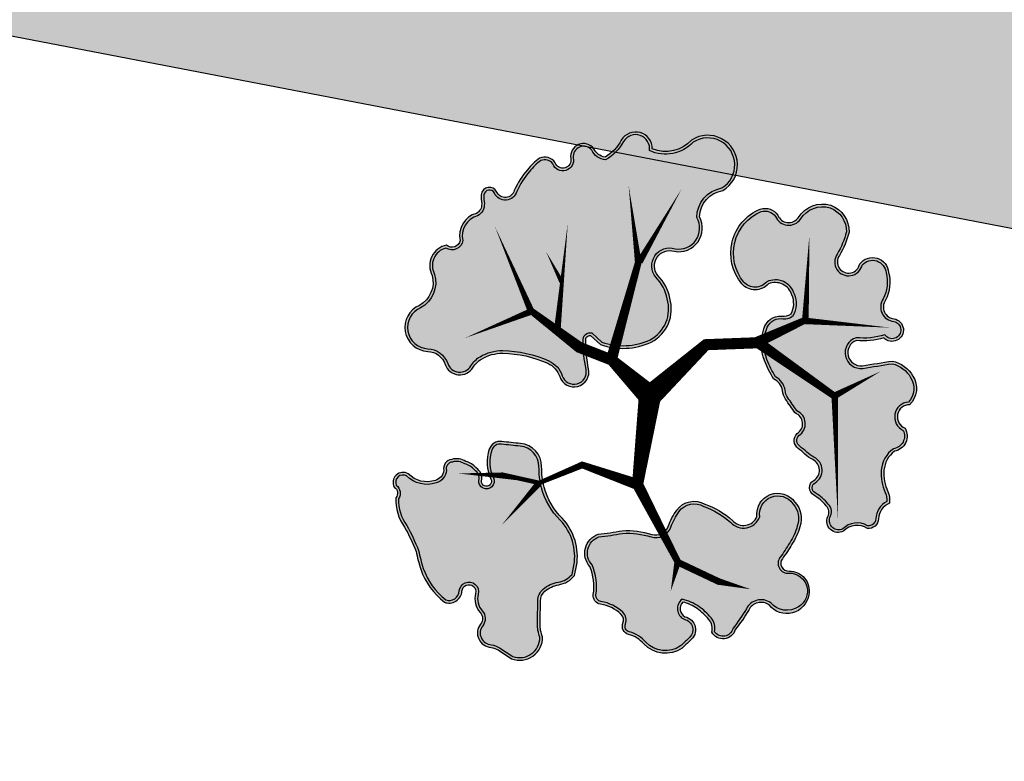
# Model space of a CAD drawing. Header units: metres. Extents: x -499360 to 60282433, y -11592314 to 5708004.
# Tile 85 of 128: x 32353405.22 to 32353410.5, y 5707871.16 to 5707875.14. Entities that reach past the tile are written whole.
import ezdxf
from ezdxf import colors
from ezdxf.entities.mleader import LeaderData, LeaderLine
from ezdxf.math import Vec2, Vec3

# ---------------------------------------------------------------- set-up
doc = ezdxf.new("R2010")
doc.units = ezdxf.units.M
doc.header["$LTSCALE"] = 0.75
doc.layers.get('0').update_dxf_attribs({"linetype": 'CONTINUOUS'})
for name, color, linetype, transparency in [('10414944$0$PF-Krone', 33, 'CONTINUOUS', 0.7), ('10414944$0$PF-Krone_SOL', 70, 'CONTINUOUS', 0.7), ('10414944$0$ST-Baum', 7, 'CONTINUOUS', 0.7)]:
    doc.layers.add(name, color=color, linetype=linetype, transparency=transparency)
doc.layers.add('10414944$0$PF-Stamm', color=7, linetype='CONTINUOUS', true_color=0x5f5144, transparency=0.7)
doc.layers.add('10414948$0$ST-LIN Parkplatz', color=7, linetype='CONTINUOUS')
doc.layers.add('10414948$0$ST-LIN-Fahrbahn', color=2, linetype='CONTINUOUS')
doc.layers.add('10414949$0$ST-Gehweg-Sol', color=7, linetype='CONTINUOUS', lineweight=0, true_color=0xffd7a8)
doc.styles.add('10414948$0$ARIAL NARROW', font='ARIALN.TTF')

# ---------------------------------------------------------------- blocks, each defined once
blk = doc.blocks.new('10414949')
at = {"layer": '10414949$0$ST-Gehweg-Sol'}
h = blk.add_hatch(color=256, dxfattribs=at)
h.dxf.hatch_style = 1
edge = h.paths.add_edge_path()
edge.add_line((32353427.59648218, 5707871.753954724), (32353424.02340725, 5707872.441057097))
edge.add_line((32353424.02340725, 5707872.441057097), (32353421.10797241, 5707874.529178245))
edge.add_line((32353421.10797241, 5707874.529178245), (32353401.46781552, 5707878.305980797))
edge.add_line((32353401.46781552, 5707878.305980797), (32353376.77585437, 5707883.054245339))
edge.add_arc((32353384.64821919, 5707923.727992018), 41.42858670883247, 251.43484550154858, 259.0459010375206, ccw=False)
edge.add_line((32353371.45806779, 5707884.455257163), (32353357.3443661, 5707889.535064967))
edge.add_arc((32353341.76150366, 5707846.239751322), 46.01423459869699, 70.20516610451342, 79.11490516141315)
edge.add_line((32353350.45083106, 5707891.426091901), (32353345.0110586, 5707892.472159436))
edge.add_line((32353345.0110586, 5707892.472159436), (32353344.08448183, 5707895.450721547))
edge.add_line((32353344.08448183, 5707895.450721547), (32353340.16145952, 5707896.205117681))
edge.add_line((32353340.16145952, 5707896.205117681), (32353338.19125497, 5707893.783606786))
edge.add_line((32353338.19125497, 5707893.783606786), (32353327.82400741, 5707895.77722714))
edge.add_arc((32353331.31926417, 5707893.832187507), 3.999999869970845, 150.9049477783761, 171.2987165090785)
edge.add_line((32353327.3653023, 5707894.437319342), (32353327.164, 5707893.122))
edge.add_line((32353327.164, 5707893.122), (32353349.9315211, 5707888.725570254))
edge.add_arc((32353341.76150366, 5707846.239751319), 43.26423460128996, 70.20516610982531, 79.11490516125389, ccw=False)
edge.add_line((32353356.41307012, 5707886.947558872), (32353368.16830992, 5707882.716609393))
edge.add_arc((32353383.40769874, 5707925.057618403), 45.00000017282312, 250.2051661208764, 259.1148969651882)
edge.add_line((32353374.90989302, 5707880.867265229), (32353417.43717549, 5707872.689268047))
edge.add_line((32353417.43717549, 5707872.689268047), (32353423.45688698, 5707869.495033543))
edge.add_line((32353423.45688698, 5707869.495033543), (32353427.02996182, 5707868.807931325))
edge.add_line((32353427.02996182, 5707868.807931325), (32353427.59648218, 5707871.753954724))
at = {"layer": '10414949$0$ST-Gehweg-Sol', "flags": 128}
blk.add_lwpolyline([(32353427.59648218, 5707871.753954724), (32353424.02340725, 5707872.441057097), (32353421.10797241, 5707874.529178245), (32353401.46781552, 5707878.305980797), (32353376.77585437, 5707883.054245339, -0.03322170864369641), (32353371.45806779, 5707884.455257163), (32353357.3443661, 5707889.535064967, 0.0388956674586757), (32353350.45083106, 5707891.426091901), (32353345.0110586, 5707892.472159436), (32353344.08448183, 5707895.450721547), (32353340.16145952, 5707896.205117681), (32353338.19125497, 5707893.783606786), (32353327.82400741, 5707895.77722714, 0.08922021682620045), (32353327.3653023, 5707894.437319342), (32353327.164, 5707893.122), (32353349.9315211, 5707888.725570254, -0.03889566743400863), (32353356.41307012, 5707886.947558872), (32353368.16830992, 5707882.716609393, 0.03889563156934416), (32353374.90989302, 5707880.867265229), (32353417.43717549, 5707872.689268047), (32353423.45688698, 5707869.495033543), (32353427.02996182, 5707868.807931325)], format="xyb", close=True, dxfattribs=at)
blk = doc.blocks.new('10414944$0$PF-BAUM_12')
at = {"layer": '10414944$0$PF-Krone_SOL', "transparency": 33554457}
h = blk.add_hatch(color=256, dxfattribs=at)
h.dxf.hatch_style = 1
h.set_gradient(color1=(88, 186, 72), color2=(175, 217, 170), tint=1, name='INVSPHERICAL')
edge = h.paths.add_edge_path()
edge.add_arc((-1.275830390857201, 1.399382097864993), 0.5409778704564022, 250.2469540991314, 303.4279495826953)
edge.add_arc((-0.5984433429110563, 0.4187938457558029), 0.6510505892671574, 94.36910483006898, 125.6408546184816, ccw=False)
edge.add_arc((-0.587127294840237, 0.2706846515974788), 0.7995914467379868, 79.90603873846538, 94.36910483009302, ccw=False)
edge.add_arc((-0.4073649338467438, 1.280481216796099), 0.2260808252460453, 259.9060387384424, 345.036763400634)
edge.add_arc((3.355624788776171, 0.2747785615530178), 3.668983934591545, 162.1844054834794, 165.0367634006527, ccw=False)
edge.add_arc((-0.2456361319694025, 1.432098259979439), 0.1136697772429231, 342.1844054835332, 421.4180956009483)
edge.add_arc((-0.3771698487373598, 1.19066696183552), 0.3886064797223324, 61.41809560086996, 105.4179101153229)
edge.add_arc((-0.4936066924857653, 1.612872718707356), 0.04936068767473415, 76.8677145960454, 285.41791011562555, ccw=False)
edge.add_arc((-0.4341673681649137, 1.767018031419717), 0.1165230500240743, 245.5522695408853, 317.881899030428)
edge.add_arc((-0.4413423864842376, 1.854276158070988), 0.1900562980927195, 299.5067279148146, 335.7073154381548)
edge.add_arc((-0.3904004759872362, 1.888891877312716), 0.1663692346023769, 317.3095623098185, 366.5168461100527)
edge.add_arc((-0.3153293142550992, 1.913845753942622), 0.09042715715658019, 356.149970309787, 452.3298293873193)
edge.add_arc((-0.2836797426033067, 2.114347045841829), 0.115674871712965, 186.3954916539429, 252.218544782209, ccw=False)
edge.add_arc((-0.1459217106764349, 2.139917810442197), 0.2556222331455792, 124.29676579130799, 188.6524407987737, ccw=False)
edge.add_arc((-0.3624160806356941, 2.415849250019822), 0.09717537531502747, 318.212910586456, 468.939619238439)
edge.add_arc((-0.4454785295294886, 2.554862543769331), 0.06980565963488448, 219.6884793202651, 317.5680266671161, ccw=False)
edge.add_arc((-0.5986654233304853, 2.082493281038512), 0.439202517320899, 76.91022463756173, 116.5449462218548)
edge.add_arc((-1.495104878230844, 4.557210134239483), 2.19639944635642, 281.76109639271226, 288.5889336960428, ccw=False)
edge.add_arc((-1.011380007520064, 0.8577594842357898), 1.549581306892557, 91.33232178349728, 98.00209096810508)
edge.add_arc((-1.110200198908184, 1.690989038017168), 0.7109395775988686, 99.46380088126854, 131.7621549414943)
edge.add_arc((-1.477296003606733, 2.155428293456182), 0.1251505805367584, 148.2467478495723, 256.0758048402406)
edge.add_arc((-1.523772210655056, 1.967966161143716), 0.06798690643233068, -114.95558517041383, 76.07580484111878, ccw=False)
edge.add_arc((-1.636922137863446, 1.724823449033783), 0.2001945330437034, 65.04441483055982, 122.1083113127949)
edge.add_arc((-1.789896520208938, 1.968606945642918), 0.08761018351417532, 221.6313549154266, 302.10831131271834, ccw=False)
edge.add_arc((-1.960268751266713, 1.817176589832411), 0.1403324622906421, 41.63135491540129, 166.8647619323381)
edge.add_arc((-2.344888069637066, 1.951900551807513), 0.2684363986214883, 321.9494812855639, 337.47522959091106, ccw=False)
edge.add_line((-2.1335031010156, 1.78644815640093), (-2.24070044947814, 1.672145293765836))
edge.add_arc((-2.050168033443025, 1.55746642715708), 0.2223822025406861, 148.9568377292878, 261.8330409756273)
edge.add_arc((-2.014945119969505, 1.023902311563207), 0.3204793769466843, 78.77175414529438, 102.03339601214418, ccw=False)
edge.add_arc((0.8411733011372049, 15.41112581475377), 14.34749978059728, 258.7717541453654, 259.659480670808)
edge.add_arc((-1.756767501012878, 1.172825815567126), 0.1258717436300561, 30.356045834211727, 79.65948067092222, ccw=False)
edge.add_arc((-1.887098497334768, 1.096495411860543), 0.2769098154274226, -0.4934409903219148, 30.356045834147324, ccw=False)
edge.add_arc((-1.360198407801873, 1.091957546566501), 0.2500098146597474, 179.5065590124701, 221.3188039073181)
edge.add_line((-1.547967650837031, 0.9268890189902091), (-1.458662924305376, 0.8902364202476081))
edge = h.paths.add_edge_path()
edge.add_arc((-2.059481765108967, -1.084874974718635), 0.2169261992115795, 117.743017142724, 251.4279173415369, ccw=False)
edge.add_arc((-2.253533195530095, -0.7960594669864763), 0.1343037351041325, 313.8670810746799, 413.8728587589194)
edge.add_arc((-1.138115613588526, 0.5381594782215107), 1.605061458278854, 221.5239991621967, 229.7889853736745, ccw=False)
edge.add_arc((-2.284347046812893, -0.4136953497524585), 0.1251460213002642, 108.7980098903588, 243.7028881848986, ccw=False)
edge.add_arc((-2.265693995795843, -0.1709504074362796), 0.1375594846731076, 244.6114760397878, 299.8242441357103)
edge.add_arc((-2.492195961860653, 0.2241565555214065), 0.5929852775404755, 299.8242441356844, 314.8751988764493)
edge.add_arc((-2.363394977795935, 0.09479323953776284), 0.4104351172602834, 314.8751988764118, 336.5606790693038)
edge.add_arc((-2.060380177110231, -0.1191084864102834), 0.08929884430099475, 34.5470326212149, 142.2333231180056)
edge.add_arc((-2.250865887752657, -0.01744387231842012), 0.1287676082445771, 205.9400492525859, 338.60503773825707, ccw=False)
edge.add_arc((-1.108164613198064, 0.8263883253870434), 1.547287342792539, 211.5442282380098, 215.5748454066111, ccw=False)
edge.add_arc((-2.164689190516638, 0.135857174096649), 0.2878534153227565, 123.29343593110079, 204.4063149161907, ccw=False)
edge.add_arc((-2.467457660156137, 0.6266363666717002), 0.2890336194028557, 300.0552099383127, 335.4000582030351)
edge.add_arc((-2.130212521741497, 0.4722339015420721), 0.0818766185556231, 58.400233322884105, 155.4000582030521, ccw=False)
edge.add_arc((-2.045506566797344, 0.6099227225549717), 0.07978138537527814, 238.4002333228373, 306.4203699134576)
edge.add_arc((-2.216338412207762, 0.8414610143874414), 0.3675199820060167, 306.4203699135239, 341.4929146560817)
edge.add_arc((-1.788351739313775, 0.6981998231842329), 0.0838073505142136, 72.42881272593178, 161.4929146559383, ccw=False)
edge.add_arc((-1.597036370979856, 1.302356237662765), 0.5499169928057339, 252.4288127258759, 281.6379014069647)
edge.add_arc((-1.383265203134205, 0.6006349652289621), 0.1928224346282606, 8.247918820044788, 122.2309709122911, ccw=False)
edge.add_arc((1.431251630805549, 0.4423670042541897), 2.630268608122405, 175.9464692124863, 181.0703957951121)
edge.add_arc((-2.00401799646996, 0.487025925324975), 0.8109027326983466, 332.6061259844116, 353.35791097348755, ccw=False)
edge.add_arc((-1.169561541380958, 0.05459796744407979), 0.1289438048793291, 152.6061259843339, 239.8128226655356)
edge.add_arc((-1.570920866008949, -0.6353615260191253), 0.6692625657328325, 44.463168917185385, 59.81282266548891, ccw=False)
edge.add_arc((-1.241688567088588, -0.3122416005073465), 0.207959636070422, -40.16628795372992, 44.46316891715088, ccw=False)
edge.add_arc((-1.796536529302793, -0.0424845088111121), 0.8201163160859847, 308.5292996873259, 330.4961341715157, ccw=False)
edge.add_arc((-1.213439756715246, -0.8062843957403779), 0.1419798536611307, 120.5815233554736, 237.1739812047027)
edge.add_arc((-1.303262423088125, -1.129719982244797), 0.2045314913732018, -64.49100201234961, 86.39601769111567, ccw=False)
edge.add_arc((-1.343038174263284, -1.111542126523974), 0.2397159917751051, 240.4754072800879, 302.2335774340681, ccw=False)
edge.add_arc((-1.212496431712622, -0.7917876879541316), 0.5839379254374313, 226.3664527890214, 244.7951840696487, ccw=False)
edge.add_arc((-0.7205358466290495, -0.1507537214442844), 1.390051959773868, 222.9429445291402, 229.9249013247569, ccw=False)
edge.add_arc((-1.793739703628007, -1.149493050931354), 0.07597900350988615, 42.91905236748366, 173.4992252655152)
edge.add_arc((-2.057999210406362, -1.113256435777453), 0.1907810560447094, 248.2895516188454, 351.67143994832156, ccw=False)
edge = h.paths.add_edge_path()
edge.add_arc((1.205929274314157, -0.03808187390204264), 0.6648786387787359, 150.7733560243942, 194.5557528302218)
edge.add_arc((0.9110323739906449, -0.09418379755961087), 0.3658840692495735, 197.6598679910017, 276.7526309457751)
edge.add_arc((0.952501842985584, -0.04416556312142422), 0.413367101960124, 270.2151576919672, 305.5241216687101)
edge.add_arc((1.263719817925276, -0.5120154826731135), 0.1493904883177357, -27.722531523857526, 118.39088184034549, ccw=False)
edge.add_arc((1.610601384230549, -0.6627295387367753), 0.2294921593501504, 159.2734788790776, 288.7974055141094)
edge.add_arc((1.626703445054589, -1.144600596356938), 0.2708678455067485, -1.0830160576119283, 77.66915394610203, ccw=False)
edge.add_arc((2.168692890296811, -1.047722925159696), 0.2897181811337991, 200.6131926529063, 382.9337083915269)
edge.add_arc((2.707215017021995, -0.7256574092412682), 0.3428939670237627, 147.8226503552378, 217.5909619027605, ccw=False)
edge.add_arc((2.446820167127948, -0.3829052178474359), 0.16290167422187, 259.4479773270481, 409.1515361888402)
edge.add_arc((2.798913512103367, 0.06172643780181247), 0.4044681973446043, 199.717331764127, 232.6211177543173, ccw=False)
edge.add_arc((2.5485255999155, -0.1163427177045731), 0.1368451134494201, 103.25926930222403, 162.2981442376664, ccw=False)
edge.add_arc((2.458370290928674, 0.1298676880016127), 0.1273804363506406, 297.4751888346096, 447.5020763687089)
edge.add_arc((2.459664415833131, 0.3352758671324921), 0.07826466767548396, 98.81568539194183, 273.1183725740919, ccw=False)
edge.add_arc((2.400049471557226, 0.524655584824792), 0.1217398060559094, 293.0270260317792, 374.9290756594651)
edge.add_arc((2.024496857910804, 0.3265849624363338), 0.543938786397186, 24.94830871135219, 42.11834572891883)
edge.add_arc((1.777536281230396, 0.1571253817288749), 0.8417226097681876, 39.39936629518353, 55.74996385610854)
edge.add_arc((2.28871862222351, 0.9353909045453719), 0.09061071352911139, 104.71311163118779, 245.5829301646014, ccw=False)
edge.add_arc((2.245471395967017, 1.100085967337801), 0.0796678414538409, 284.7131116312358, 435.2868883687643)
edge.add_arc((2.178622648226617, 0.8455110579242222), 0.3428733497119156, 75.2868883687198, 90.15444429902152)
edge.add_arc((2.192026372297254, 1.29077250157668), 0.1033869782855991, 200.5438286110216, 262.03398358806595, ccw=False)
edge.add_arc((1.870840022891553, 1.232273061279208), 0.2254717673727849, 5.655231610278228, 92.28552345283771)
edge.add_arc((1.892300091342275, 1.532989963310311), 0.08133979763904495, 129.4673444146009, 248.01420052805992, ccw=False)
edge.add_arc((1.637745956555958, 1.592450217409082), 0.2028788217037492, 0.9413307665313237, 108.0270818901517)
edge.add_arc((1.551550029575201, 2.041084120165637), 0.2567838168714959, 198.8037610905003, 275.2310876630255, ccw=False)
edge.add_arc((1.081010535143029, 1.905345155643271), 0.2335470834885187, 13.10922937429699, 167.2287665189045)
edge.add_arc((0.667106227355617, 1.999163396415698), 0.1908567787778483, 279.3002843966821, 347.2287665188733, ccw=False)
edge.add_arc((0.7224061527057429, 1.661477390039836), 0.1513272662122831, 99.30028439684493, 228.8091673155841)
edge.add_arc((0.4651874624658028, 1.367563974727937), 0.2392448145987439, 21.174439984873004, 48.80916731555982, ccw=False)
edge.add_arc((0.3242069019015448, 1.312953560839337), 0.3904328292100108, -10.785665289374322, 21.17443998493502, ccw=False)
edge.add_arc((-0.3793027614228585, 1.446972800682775), 1.106594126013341, 325.74486024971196, 349.2143347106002, ccw=False)
edge.add_arc((0.3557932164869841, 0.9463672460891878), 0.217228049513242, 278.26632049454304, 325.74486024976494, ccw=False)
edge.add_arc((0.4080198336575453, 0.5868876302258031), 0.1460255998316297, 98.26632049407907, 271.6730814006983)
edge.add_arc((0.4513693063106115, -0.8972217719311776), 1.338716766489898, 79.76747323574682, 91.6730814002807, ccw=False)
edge.add_arc((0.6891909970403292, 0.3778839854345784), 0.04231861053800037, -16.432465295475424, 90.01007423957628, ccw=False)
edge.add_line((0.7297810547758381, 0.3659126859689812), (0.6256929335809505, 0.2865554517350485))
edge = h.paths.add_edge_path()
edge.add_arc((-1.555223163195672, -2.256860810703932), 0.1724464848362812, 12.61889715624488, 77.74548789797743)
edge.add_arc((-1.497699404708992, -1.992023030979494), 0.0985664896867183, 164.1816184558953, 257.7454878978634, ccw=False)
edge.add_arc((-1.721456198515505, -1.839061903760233), 0.1803346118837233, 315.6357971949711, 396.2246867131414)
edge.add_arc((-1.472164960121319, -1.696410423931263), 0.1099059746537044, 56.01674859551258, 199.1656324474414, ccw=False)
edge.add_arc((-1.356177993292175, -1.537461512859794), 0.08703497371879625, 231.184356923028, 306.6089972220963)
edge.add_arc((-1.496832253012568, -1.247567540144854), 0.4080502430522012, 298.157499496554, 320.4217660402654)
edge.add_arc((-1.11798689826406, -1.560733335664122), 0.08347454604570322, 20.653440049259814, 140.4217660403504, ccw=False)
edge.add_arc((-0.9321149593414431, -1.490670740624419), 0.1151636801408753, 200.653440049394, 324.1571524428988)
edge.add_arc((-0.5981400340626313, -1.731920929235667), 0.2968325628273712, 125.84330849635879, 144.1571524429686, ccw=False)
edge.add_arc((-1.130664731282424, -0.9947323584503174), 0.6125790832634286, 305.8433084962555, 313.7682870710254)
edge.add_arc((-0.6401686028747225, -1.506784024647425), 0.09649309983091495, 35.28302061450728, 133.7682870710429, ccw=False)
edge.add_arc((-0.4572847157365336, -1.411362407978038), 0.1114227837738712, 200.8652948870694, 329.8016618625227)
edge.add_arc((5.964283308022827, -14.91256498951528), 14.85870977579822, 114.5641547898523, 115.1946115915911, ccw=False)
edge.add_arc((-0.1457535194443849, -1.53409145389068), 0.1510899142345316, 81.99943588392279, 116.2838084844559, ccw=False)
edge.add_arc((-0.129520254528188, -1.215296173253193), 0.1692439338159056, 271.623806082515, 322.4572965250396)
edge.add_arc((0.4219089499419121, -2.358237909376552), 1.120399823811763, 101.73913672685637, 111.8636470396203, ccw=False)
edge.add_arc((0.2816683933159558, -1.70446625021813), 0.4517900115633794, 61.04925684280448, 101.19463553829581, ccw=False)
edge.add_arc((0.4292618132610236, -1.46198264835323), 0.1685760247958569, -13.329732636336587, 65.05412811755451, ccw=False)
edge.add_arc((0.7010017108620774, -1.543810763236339), 0.1159577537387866, 158.2536660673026, 207.0243362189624)
edge.add_arc((0.7266853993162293, -1.435719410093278), 0.2061208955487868, 231.262642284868, 284.3776458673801)
edge.add_arc((0.7593609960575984, -1.468039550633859), 0.1683652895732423, 276.3106959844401, 373.1888080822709)
edge.add_arc((1.062288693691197, -1.322645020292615), 0.175404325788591, 121.90959285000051, 217.5827224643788, ccw=False)
edge.add_arc((1.200896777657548, -1.578616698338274), 0.4662936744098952, 12.496320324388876, 119.7416173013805, ccw=False)
edge.add_arc((1.506231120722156, -1.497401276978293), 0.1511990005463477, -66.22516994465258, 7.478724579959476, ccw=False)
edge.add_arc((1.590651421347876, -1.74789974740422), 0.114559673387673, 101.819637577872, 224.4343109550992)
edge.add_arc((1.323807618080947, -2.03664429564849), 0.2788018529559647, -26.98815304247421, 48.416980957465, ccw=False)
edge.add_arc((1.336519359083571, -2.02291467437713), 0.2742964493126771, 258.990857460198, 329.2485978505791, ccw=False)
edge.add_arc((1.66179977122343, -1.475713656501), 0.899565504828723, 229.3858036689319, 245.17635397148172, ccw=False)
edge.add_arc((0.9994391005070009, -2.236995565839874), 0.1097420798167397, 45.60372013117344, 249.2447767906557)
edge.add_arc((0.8450705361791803, -2.446470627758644), 0.1573317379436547, -95.43504692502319, 42.77878194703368, ccw=False)
edge.add_arc((0.8006672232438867, -2.220340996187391), 0.3838892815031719, 232.7999714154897, 274.407434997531, ccw=False)
edge.add_arc((0.4866273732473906, -2.606367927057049), 0.1146907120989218, 44.40200116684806, 165.1103036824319)
edge.add_arc((0.2716337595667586, -2.538690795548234), 0.1109403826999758, 123.3851654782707, 339.8556773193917, ccw=False)
edge.add_arc((0.9022259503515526, -2.367494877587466), 0.6960862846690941, 164.2603500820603, 186.4803302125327, ccw=False)
edge.add_arc((0.1063747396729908, -2.200784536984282), 0.1277932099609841, 9.965197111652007, 176.719202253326)
edge.add_arc((-48.31590581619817, -1.449866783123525), 48.30042117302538, 358.76612727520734, 359.11787380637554, ccw=False)
edge.add_arc((-0.3151971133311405, -2.36688031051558), 0.3136623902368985, 290.4728574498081, 336.89978386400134, ccw=False)
edge.add_arc((-0.2908299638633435, -2.456150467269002), 0.221667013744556, 213.8839286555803, 292.643387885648, ccw=False)
edge.add_arc((-0.5921851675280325, -2.559347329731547), 0.1190918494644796, 350.1440179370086, 508.4433663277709)
edge.add_arc((-0.7458082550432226, -2.355904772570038), 0.1504419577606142, 180.1485714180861, 290.27907681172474, ccw=False)
edge.add_arc((-1.124075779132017, -2.47034283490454), 0.254777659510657, 26.59218980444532, 75.66559330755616)
edge.add_arc((-1.166043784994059, -2.634577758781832), 0.4242899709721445, 75.66559330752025, 104.334406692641)
edge.add_arc((-1.321724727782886, -2.025345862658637), 0.2045184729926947, 251.4046212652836, 284.3344066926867, ccw=False)
at = {"layer": '10414944$0$PF-Krone'}
for points in [[(-1.458662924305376, 0.8902364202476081, 0.236302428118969), (-0.9778122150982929, 0.9478932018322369, -0.1373019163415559), (-0.6480412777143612, 1.067952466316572, -0.0631909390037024), (-0.4469885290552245, 1.057899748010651, 0.3895355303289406), (-0.1889501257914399, 1.222107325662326, -0.0124464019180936), (-0.1374172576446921, 1.397320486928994, 0.3601882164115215), (-0.1912548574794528, 1.53191556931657, 0.1943794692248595), (-0.4804837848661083, 1.565288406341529, -1.286294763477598), (-0.4823919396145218, 1.660942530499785, 0.3265105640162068), (-0.3477347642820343, 1.688870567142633, 0.1592817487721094), (-0.2681144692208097, 1.776087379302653, 0.2180685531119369), (-0.2251062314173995, 1.907774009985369, 0.4461693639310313), (-0.3190053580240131, 2.00419816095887, -0.2953738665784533), (-0.3986347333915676, 2.101461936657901, -0.2884256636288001), (-0.2899595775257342, 2.351095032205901, 0.7723771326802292), (-0.3939564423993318, 2.507763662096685, -0.4550916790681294), (-0.4991959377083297, 2.510283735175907, 0.174684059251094), (-0.7949449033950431, 2.475396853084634, -0.029800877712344), (-1.047409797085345, 2.406921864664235, 0.0291105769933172), (-1.227096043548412, 2.392252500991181, 0.1418686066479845), (-1.583714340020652, 2.221290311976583, 0.5085862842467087), (-1.507411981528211, 2.033955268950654, -1.101217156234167), (-1.552456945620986, 1.906326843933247, 0.2542644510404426), (-1.743329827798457, 1.89439719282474, -0.3663288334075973), (-1.855379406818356, 1.910404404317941, 0.608209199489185), (-2.096929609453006, 1.849067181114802, -0.0678476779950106), (-2.1335031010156, 1.78644815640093, 2.948877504e-07), (-2.24070044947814, 1.672145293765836, 0.5366234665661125), (-2.081759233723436, 1.33733955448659, -0.1018480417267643), (-1.952542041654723, 1.338247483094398, 0.0038734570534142), (-1.734173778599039, 1.296653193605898, -0.2185080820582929), (-1.648152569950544, 1.236437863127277, -0.135425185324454), (-1.61019895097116, 1.094110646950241, 0.1844917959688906), (-1.547967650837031, 0.9268890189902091)], [(-1.449331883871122, 0.914521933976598, 0.2357563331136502), (-0.9925507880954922, 0.9693299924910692, -0.1371087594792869), (-0.650022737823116, 1.093886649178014, -0.0631909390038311), (-0.4424299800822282, 1.08350692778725, 0.3895355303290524), (-0.2140779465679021, 1.228823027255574, -0.0124464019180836), (-0.1621797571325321, 1.40527829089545, 0.3601882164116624), (-0.2036983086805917, 1.509075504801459, 0.1943794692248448), (-0.4735688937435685, 1.540214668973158, -1.313113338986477), (-0.4735688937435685, 1.685530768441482, 0.3457340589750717), (-0.3643422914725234, 1.709423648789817, 0.1727136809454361), (-0.2901245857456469, 1.790680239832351, 0.2305288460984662), (-0.2512488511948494, 1.907265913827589, 0.4756150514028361), (-0.3219321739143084, 1.977923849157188, -0.3044362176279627), (-0.4244230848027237, 2.098042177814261, -0.2845846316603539), (-0.3074946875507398, 2.370592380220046, 0.7260163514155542), (-0.3801521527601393, 2.484769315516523, -0.4020089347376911), (-0.5127773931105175, 2.486660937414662, 0.1708811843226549), (-0.7849081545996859, 2.45133185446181, -0.030277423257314), (-1.044448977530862, 2.380972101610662, 0.0294428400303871), (-1.223145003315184, 2.366542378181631, 0.1402723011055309), (-1.563430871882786, 2.204516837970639, 0.4972462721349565), (-1.501153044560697, 2.059200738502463, -1.101217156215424), (-1.563430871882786, 1.88274547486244, 0.2542644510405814), (-1.729505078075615, 1.872365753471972, -0.3663288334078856), (-1.874820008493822, 1.893125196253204, 0.6141498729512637), (-2.07203312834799, 1.841226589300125, -0.0708190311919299), (-2.113755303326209, 1.769482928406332, 2.948877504e-07), (-2.219780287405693, 1.656430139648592, 0.525075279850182), (-2.08241276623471, 1.363759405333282, -0.098299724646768), (-1.947477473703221, 1.363759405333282, 0.003873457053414), (-1.729505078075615, 1.322240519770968, -0.2185080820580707), (-1.625708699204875, 1.249582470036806, -0.1354251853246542), (-1.584190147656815, 1.093886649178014, 0.177651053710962), (-1.532291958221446, 0.9485705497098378)], [(0.6256929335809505, 0.2865554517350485, 0.1933951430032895), (0.5623908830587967, -0.2051804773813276, 0.3594936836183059), (0.9540541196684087, -0.4575297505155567, 0.1552950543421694), (1.192686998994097, -0.3805930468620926, -0.7407271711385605), (1.3959618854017, -0.5815104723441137, 0.6341537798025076), (1.684548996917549, -0.8799814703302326, -0.3578164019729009), (1.897522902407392, -1.149720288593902, 1.020458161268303), (2.435510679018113, -0.9348296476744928, -0.3141877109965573), (2.416988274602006, -0.5430520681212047, 0.7652739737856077), (2.55336774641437, -0.2596795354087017, -0.1445644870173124), (2.418159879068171, -0.07473305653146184, -0.2634594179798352), (2.517139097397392, 0.01685440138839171, 0.767513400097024), (2.46392193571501, 0.2571270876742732, -0.9514777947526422), (2.447669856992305, 0.4126159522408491, 0.3733976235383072), (2.517680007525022, 0.5560185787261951, 0.0750589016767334), (2.427969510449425, 0.6913852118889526, 0.0714642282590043), (2.251262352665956, 0.8528843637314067, -0.7058787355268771), (2.265705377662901, 1.023030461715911, 0.7713123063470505), (2.265705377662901, 1.17714147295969, 0.0649631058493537), (2.177698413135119, 1.188383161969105, -0.2749303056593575), (2.095214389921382, 1.254491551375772, 0.397090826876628), (1.861848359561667, 1.457565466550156, -0.5689269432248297), (1.840597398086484, 1.595783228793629, 0.5045108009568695), (1.574961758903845, 1.785369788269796, -0.3464145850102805), (1.308471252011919, 1.958315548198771, 0.7962878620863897), (0.8532412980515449, 1.956972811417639, -0.3053894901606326), (0.6979503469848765, 1.810815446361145, 0.634061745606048), (0.6227466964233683, 1.547600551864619, -0.1211670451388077), (0.6882796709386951, 1.453981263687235, -0.1403633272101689), (0.7077423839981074, 1.239889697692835, -0.1027643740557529), (0.5353407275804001, 0.8240941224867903, -0.2101796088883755), (0.387025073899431, 0.7313960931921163, 0.9440570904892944), (0.4122832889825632, 0.4409242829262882, -0.0519947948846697), (0.6891835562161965, 0.4202025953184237, -0.5009948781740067), (0.7297810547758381, 0.3659126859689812)], [(0.6458003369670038, 0.2691786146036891, 0.1909371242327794), (0.5873875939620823, -0.1979556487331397, 0.3601447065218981), (0.9524675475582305, -0.4315228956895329, 0.1572908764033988), (1.178817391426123, -0.3585331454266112, -0.7407515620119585), (1.419770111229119, -0.5921001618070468, 0.643471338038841), (1.682627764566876, -0.853037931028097, -0.3601132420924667), (1.923580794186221, -1.144996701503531, 1.00517388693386), (2.412787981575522, -0.9479245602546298, -0.3257591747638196), (2.405486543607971, -0.5134078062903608, 0.8127912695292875), (2.536915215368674, -0.2798407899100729, -0.1491183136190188), (2.390883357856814, -0.07546930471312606, -0.2723945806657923), (2.507708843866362, 0.04131420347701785, 0.7518353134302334), (2.463899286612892, 0.2310874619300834, -0.9284231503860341), (2.440071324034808, 0.4376929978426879, 0.3586234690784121), (2.493083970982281, 0.5472126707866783, 0.0741969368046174), (2.4082640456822, 0.6743970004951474, 0.0710150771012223), (2.238340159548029, 0.8302132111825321, -0.6982143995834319), (2.259099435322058, 1.04818736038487, 0.7713123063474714), (2.259099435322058, 1.151984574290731, 0.06631508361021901), (2.176062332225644, 1.162364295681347, -0.2867628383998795), (2.069612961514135, 1.248838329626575, 0.4089344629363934), (1.857866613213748, 1.431312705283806, -0.5457838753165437), (1.814057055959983, 1.606487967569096, 0.4897034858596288), (1.580405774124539, 1.759766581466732, -0.3508266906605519), (1.283413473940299, 1.951223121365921, 0.7987006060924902), (0.8786075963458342, 1.951223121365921, -0.305389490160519), (0.7021537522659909, 1.785147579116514, 0.6340617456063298), (0.6398759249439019, 1.567173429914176, -0.1211670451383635), (0.7125333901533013, 1.463376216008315, -0.140363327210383), (0.7332926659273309, 1.235022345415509, -0.1027643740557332), (0.5568388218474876, 0.8094537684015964, -0.2101796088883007), (0.3907646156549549, 0.7056565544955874, 0.9440570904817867), (0.4115238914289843, 0.4669229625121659, -0.0516159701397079), (0.691774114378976, 0.4461635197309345, -0.5326730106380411), (0.7514467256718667, 0.3497238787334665)], [(-2.128572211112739, -1.290504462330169, -0.6599101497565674), (-2.160462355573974, -0.8928856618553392, 0.4663383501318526), (-2.174350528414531, -0.6875809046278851, -0.0360784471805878), (-2.339789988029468, -0.5258898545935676, -0.6675784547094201), (-2.324673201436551, -0.295224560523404, 0.2456826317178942), (-2.19728000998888, -0.2902908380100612, 0.0657667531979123), (-2.073806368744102, -0.1960596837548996, 0.0949041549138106), (-1.986828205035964, -0.0684686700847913, 0.5078024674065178), (-2.130971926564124, -0.06441764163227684, -0.6535406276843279), (-2.366660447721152, -0.07377074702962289, -0.0175886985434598), (-2.426819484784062, 0.01691476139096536, -0.3694791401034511), (-2.322699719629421, 0.3764652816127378, 0.1554554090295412), (-2.20465773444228, 0.5063174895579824, -0.4504662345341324), (-2.087310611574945, 0.541970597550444, 0.3058267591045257), (-1.998139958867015, 0.5457240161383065, 0.1542387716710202), (-1.86782494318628, 0.72480211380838, -0.4094373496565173), (-1.763051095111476, 0.7780969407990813, 0.1281432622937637), (-1.48610388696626, 0.7637444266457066, -0.5428599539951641), (-1.192437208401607, 0.6282966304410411, 0.0223610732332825), (-1.198557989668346, 0.3932313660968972, -0.0907950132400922), (-1.284046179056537, 0.1139256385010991, 0.4000053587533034), (-1.234397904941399, -0.05685942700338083, -0.06707582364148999), (-1.093267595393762, -0.1665761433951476, -0.3870185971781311), (-1.082770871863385, -0.4463772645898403, -0.0961429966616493), (-1.285673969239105, -0.6840530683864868, 0.5576932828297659), (-1.29040559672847, -0.9255929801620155, -0.7734945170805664), (-1.215180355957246, -1.314313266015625, -0.2761885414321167), (-1.461169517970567, -1.320129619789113, -0.0805842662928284), (-1.615438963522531, -1.214423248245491, -0.0304739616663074), (-1.738099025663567, -1.097754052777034, 0.6406349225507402), (-1.869230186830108, -1.140890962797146, -0.4843983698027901)], [(-2.227215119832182, -1.171771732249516, -0.3770349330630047), (-2.141779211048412, -0.9110006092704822, 0.4627582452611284), (-2.158232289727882, -0.6671480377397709, -0.0367926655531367), (-2.323881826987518, -0.504607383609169, -0.6506715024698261), (-2.325133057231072, -0.3233377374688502, 0.2268853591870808), (-2.1843442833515, -0.3128557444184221, 0.0657667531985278), (-2.055454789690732, -0.2144913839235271, 0.102669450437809), (-1.957814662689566, -0.06641701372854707, 0.5607344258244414), (-2.154037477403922, -0.05184492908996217, -0.6723522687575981), (-2.34416146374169, -0.06051485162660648, -0.0176961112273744), (-2.403786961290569, 0.02911284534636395, -0.3669931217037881), (-2.309008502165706, 0.3543383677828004, 0.1548309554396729), (-2.181008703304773, 0.4954901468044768, -0.4504662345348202), (-2.100939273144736, 0.519817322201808, 0.3058267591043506), (-1.982697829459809, 0.5247944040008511, 0.1542387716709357), (-1.843160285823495, 0.7165460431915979, -0.4094373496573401), (-1.770903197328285, 0.7533007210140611, 0.1303299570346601), (-1.476008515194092, 0.7392897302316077, -0.5463726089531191), (-1.218586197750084, 0.6272299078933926, 0.0219199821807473), (-1.22459572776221, 0.3945170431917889, -0.0902379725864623), (-1.307139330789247, 0.1258928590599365, 0.4000053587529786), (-1.247476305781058, -0.07934194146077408, -0.0670758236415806), (-1.111830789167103, -0.1847947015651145, -0.3907620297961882), (-1.104185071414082, -0.4313992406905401, -0.0963887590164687), (-1.30053448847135, -0.6626354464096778, 0.5682633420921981), (-1.298295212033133, -0.9512673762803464, -0.7910607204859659), (-1.227756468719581, -1.291487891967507, -0.2793394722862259), (-1.44918974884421, -1.297020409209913, -0.0813963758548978), (-1.598071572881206, -1.195043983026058, -0.030818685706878), (-1.719784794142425, -1.079253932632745, 0.674461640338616), (-1.887962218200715, -1.140040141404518, -0.7642199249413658)], [(-1.386942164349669, -2.219187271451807, 0.2920727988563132), (-1.518620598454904, -2.088343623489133, -0.4325514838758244), (-1.592533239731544, -1.965154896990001, 0.3668828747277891), (-1.575979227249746, -1.732492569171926, -0.7208837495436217), (-1.41073295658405, -1.605276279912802, 0.3415219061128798), (-1.304274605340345, -1.607326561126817, 0.097452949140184), (-1.182325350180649, -1.507549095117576, -0.5760032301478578), (-1.039877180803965, -1.531290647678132, 0.5979171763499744), (-0.8387602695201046, -1.558106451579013, -0.0800797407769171), (-0.7719564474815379, -1.491302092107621, 0.0345930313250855), (-0.70691708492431, -1.437102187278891, -0.458285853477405), (-0.5614004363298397, -1.4510480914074, 0.6305648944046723), (-0.3609831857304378, -1.467407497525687, -0.0027508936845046), (-0.2126588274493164, -1.398622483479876, -0.1507197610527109), (-0.1247243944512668, -1.384472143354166, 0.2255132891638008), (0.004673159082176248, -1.31842539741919, -0.0442052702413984), (0.1939567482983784, -1.26127229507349, -0.17698111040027), (0.5003607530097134, -1.309133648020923, -0.356004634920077), (0.5932962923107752, -1.500848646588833, 0.2160736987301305), (0.5977049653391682, -1.596498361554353, 0.2359984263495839), (0.7778676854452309, -1.635384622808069, 0.4498275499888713), (0.9232853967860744, -1.429625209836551, -0.443520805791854), (0.9695733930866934, -1.1737472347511, -0.5053844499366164), (1.656143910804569, -1.477721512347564, -0.3331592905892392), (1.567185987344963, -1.635769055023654, 0.5926633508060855), (1.508849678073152, -1.828101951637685, -0.3414268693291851), (1.572248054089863, -2.163166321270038, -0.3165356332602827), (1.284138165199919, -2.292163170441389, -0.069008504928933), (1.076216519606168, -2.158582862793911, 1.230950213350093), (0.9605491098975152, -2.339615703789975, -0.6886555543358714), (0.8301685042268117, -2.603095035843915, -0.1835680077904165), (0.5685679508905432, -2.526120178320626, 0.5814783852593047), (0.3757877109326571, -2.576897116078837, -1.382341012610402), (0.21058719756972, -2.446056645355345, -0.0972578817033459), (0.2322399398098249, -2.178669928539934, 0.8906075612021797), (-0.02120902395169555, -2.193471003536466, -0.0015347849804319), (-0.02668416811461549, -2.489942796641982, -0.2053929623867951), (-0.2054894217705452, -2.660731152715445, -0.357852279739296), (-0.474850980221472, -2.579732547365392, 0.8265324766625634), (-0.6936661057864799, -2.49702167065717, -0.5212910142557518), (-0.8962497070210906, -2.356294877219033, 0.2174566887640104), (-1.060997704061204, -2.223497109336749, 0.1257478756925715), (-1.27108986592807, -2.223497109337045, -0.1446803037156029)], [(-1.365577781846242, -2.198384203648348, 0.2707968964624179), (-1.513099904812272, -2.06292650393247, -0.4325514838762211), (-1.567508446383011, -1.972244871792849, 0.3547366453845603), (-1.555338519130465, -1.728500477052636, -0.649807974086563), (-1.424049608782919, -1.622575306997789, 0.3596155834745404), (-1.292000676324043, -1.630258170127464, 0.0974529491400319), (-1.162278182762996, -1.524120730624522, -0.5760032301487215), (-1.06421532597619, -1.540464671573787, 0.597917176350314), (-0.8176760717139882, -1.573336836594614, -0.0800797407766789), (-0.7567258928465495, -1.512386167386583, 0.0345930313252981), (-0.6889249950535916, -1.455884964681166, -0.4460569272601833), (-0.5843328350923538, -1.463769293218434, 0.599943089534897), (-0.3429985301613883, -1.48769309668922, -0.0026290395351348), (-0.2014746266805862, -1.422108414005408, -0.1555896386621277), (-0.1263578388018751, -1.410524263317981, 0.2187646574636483), (0.0206808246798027, -1.340050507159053, -0.0426197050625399), (0.1991265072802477, -1.28676342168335, -0.1774726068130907), (0.4885873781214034, -1.332346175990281, -0.3543214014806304), (0.5683774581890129, -1.493159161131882, 0.2227057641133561), (0.5772181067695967, -1.613326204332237, 0.2401277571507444), (0.7825593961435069, -1.661025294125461, 0.4563453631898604), (0.9471374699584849, -1.417823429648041, -0.4529994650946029), (0.9829150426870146, -1.196080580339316, -0.5041860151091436), (1.630494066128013, -1.482200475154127, -0.3252825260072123), (1.558938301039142, -1.610954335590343, 0.5878249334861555), (1.490960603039, -1.847003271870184, -0.3414060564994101), (1.549457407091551, -2.150600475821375, -0.3121639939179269), (1.292148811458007, -2.267204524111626, -0.0678541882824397), (1.09376060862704, -2.139363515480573, 1.196239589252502), (0.9451168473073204, -2.361404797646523, -0.6793377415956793), (0.8304648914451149, -2.576977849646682, -0.1839465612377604), (0.5857126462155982, -2.506474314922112, 0.5734848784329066), (0.3510000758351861, -2.56892648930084, -1.514782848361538), (0.2386263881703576, -2.460436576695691, -0.1059454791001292), (0.2588140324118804, -2.1803488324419, 0.9106962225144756), (-0.04720771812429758, -2.19255139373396, -0.0015108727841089), (-0.05257756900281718, -2.484247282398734, -0.2013899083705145), (-0.2150528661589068, -2.636537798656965, -0.3448161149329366), (-0.447731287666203, -2.573042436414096, 0.767088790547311), (-0.7103878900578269, -2.475189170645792, -0.5150631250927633), (-0.8701251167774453, -2.35054867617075, 0.2235782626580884), (-1.05455818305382, -2.198297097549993, 0.1257478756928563), (-1.277529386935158, -2.198297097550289, -0.1252454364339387)]]:
    blk.add_lwpolyline(points, format="xyb", close=True, dxfattribs=at)
at = {"layer": '10414944$0$PF-Stamm'}
for points in [[(0.04563796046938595, -0.1010697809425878, 0.2167480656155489, 0.1083740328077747, 0), (-0.7801243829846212, 0.1666490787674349, 0.1083740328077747, 0.06502441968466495, 0), (-0.4990996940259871, 0.66531309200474, 0.06502441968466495, 0.0433496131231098, 0), (-0.5990764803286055, 1.107644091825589, 0.0433496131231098, 0.0433496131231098, 0), (-0.4752625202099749, 1.405143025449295, 0.06502441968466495, 1.976742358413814e-14, 0), (-0.3708803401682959, 1.868965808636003, 0, 0, 0)], [(0.04563796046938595, -0.1010697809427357, 0.2167480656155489, 0.1083740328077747, 0), (0.4579577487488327, 0.2037355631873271, 0.1083740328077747, 0.1083740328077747, 0), (0.635246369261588, 0.4942200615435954, 0.1083740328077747, 0.06502441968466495, 0), (1.062144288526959, 0.8906492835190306, 0.06502441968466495, 0, 0), (0.9168618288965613, 1.581651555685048, 0, 0, 0)], [(-0.5990764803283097, 1.107644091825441, 0.06502441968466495, 0, 0), (-0.9411170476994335, 1.541027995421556, 0, 0, 0)], [(1.073358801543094, 0.8980643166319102, 0.06502441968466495, 0, 0), (1.93821991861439, 1.100220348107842, 0, 0, 0)], [(0.8405478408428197, 0.6848686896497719, 0.06571975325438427, 0.06502441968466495, 0), (0.8407648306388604, 0.6755265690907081, 0.06502441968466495, 0, 0), (1.84986592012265, 0.3936412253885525, 0, 0, 0)], [(1.291467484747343, 0.5526215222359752, 0.04551709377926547, 1.248468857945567e-14, 0), (1.60954243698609, 0.6515425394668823, 0, 0, 0)], [(-0.7801243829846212, 0.1666490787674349, 0.1083740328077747, 0.06502441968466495, 0), (-1.590640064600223, -0.0880399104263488, 0.06502441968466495, 0, 0), (-1.860806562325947, 0.02902439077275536, 0, 0, 0)], [(0.4765872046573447, 0.1999360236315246, 0.1083740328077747, 0.06502441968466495, 0), (1.349579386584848, -0.2157637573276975, 0.06502441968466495, 0, 0), (2.103155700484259, -0.2532561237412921, 0, 0, 0)], [(0.04563796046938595, -0.1010697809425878, 0.2167480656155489, 0.1083740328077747, 0), (0.4457675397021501, -0.7261262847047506, 0.1083740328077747, 0.1083740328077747, 0), (0.379222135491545, -1.20937656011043, 0.1083740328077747, 0.06502441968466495, 0), (0.5138973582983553, -1.72273095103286, 0.06502441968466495, 2.236840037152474e-14, 0), (1.326701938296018, -1.906524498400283, 0, 0, 0)], [(-1.585548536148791, -0.07450252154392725, 0.06502441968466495, 0.06502441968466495, 0), (-1.849138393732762, -0.4466609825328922, 0.06502441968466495, 0, 0), (-1.978642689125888, -0.7430559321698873, 0, 0, 0)], [(1.355109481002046, -0.2292841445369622, 0.06502441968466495, 0, 0), (1.98458972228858, -0.7586984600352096, 0, 0, 0), (1.998481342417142, -0.7574120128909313, 0, 0, 0)], [(0.379222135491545, -1.22838968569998, 0.1083740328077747, 0.06502441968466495, 0), (-0.2688033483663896, -1.876420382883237, 0.06502441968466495, 0, 0), (-1.498308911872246, -1.692626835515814, 0, 0, 0)], [(0.5085500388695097, -1.712404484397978, 0.06502441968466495, 0, 0), (0.2969964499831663, -2.525726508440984, 0, 0, 0)], [(-0.2592968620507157, -1.885926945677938, 0.06502441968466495, 0, 0), (-0.1056086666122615, -2.359670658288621, 0, 0, 0), (-0.2688033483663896, -2.65120525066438, 0, 0, 0)]]:
    blk.add_lwpolyline(points, format="xyseb", dxfattribs=at)
blk = doc.blocks.new('10414944')
at = {"layer": '10414944$0$ST-Baum', "xscale": 0.55, "yscale": 0.55, "zscale": 1.238086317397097, "rotation": 100}
blk.add_blockref('10414944$0$PF-BAUM_12', (32353408.54550301, 5707873.081578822), dxfattribs=at)
blk = doc.blocks.new('10414948')
at = {"layer": '10414948$0$ST-LIN-Fahrbahn', "flags": 128}
blk.add_lwpolyline([(32353349.93152112, 5707888.725570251, -0.03889566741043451), (32353356.41307012, 5707886.947558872), (32353368.16830992, 5707882.716609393, 0.03889563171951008), (32353374.90989302, 5707880.867265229), (32353391.94087983, 5707877.592206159), (32353417.43717549, 5707872.689268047)], format="xyb", dxfattribs=at)
at = {"layer": '10414948$0$ST-LIN Parkplatz'}
ml = blk.add_multileader_mtext('Standard', dxfattribs=at)
ml.set_content('Wartehäuschen ohne Seitenwände', color=256, style='10414948$0$ARIAL NARROW')
ml.set_leader_properties()
ml.build(insert=Vec2(0, 0))
ml.multileader.update_dxf_attribs({"text_right_attachment_type": 6, "dogleg_length": 0.36, "arrow_head_size": 0.625})
ctx = ml.context
ctx.base_point, ctx.char_height, ctx.arrow_head_size, ctx.landing_gap_size, ctx.plane_origin, ctx.plane_x_axis, ctx.plane_y_axis = Vec3(32353386.77609012, 5707877.210061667), 0.625, 0.625, 1, Vec3(32353414.13024353, 5707876.635011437), Vec3(0.9848077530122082, -0.1736481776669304), Vec3(0.1736481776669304, 0.9848077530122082)
ctx.right_attachment, ctx.text_align_type = 6, 2
notes = []
notes.append((ctx, [(0, (1, 1, 0), (32353399.961108, 5707874.446349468), (-0.984807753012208, 0.1736481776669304), 0.36, [(0, [(32353414.13024353, 5707876.635011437)], 0, [])])]))
ctx.mtext.insert, ctx.mtext.text_direction, ctx.mtext.rotation, ctx.mtext.alignment, ctx.mtext.flow_direction = Vec3(32353398.75200558, 5707875.421116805), Vec3(0.984807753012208, -0.1736481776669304), 6.108652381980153, 3, 5
ctx.mtext.has_bg_fill, ctx.mtext.bg_color, ctx.mtext.bg_scale_factor, ctx.mtext.bg_transparency, ctx.mtext.use_window_bg_color = 1, -1027028792, 1.5, 0, 1
for ctx, leaders in notes:
    for number, flags, end, landing, length, lines in leaders:
        leader = LeaderData()
        leader.index, (leader.has_last_leader_line, leader.has_dogleg_vector, leader.attachment_direction) = number, flags
        leader.last_leader_point, leader.dogleg_vector, leader.dogleg_length = Vec3(end), Vec3(landing), length
        for number, points, colour, breaks in lines:
            line = LeaderLine()
            line.index, line.vertices, line.color, line.breaks = number, Vec3.list(points), colors.encode_raw_color(colour), breaks
            leader.lines.append(line)
        ctx.leaders.append(leader)

msp = doc.modelspace()

# ---------------------------------------------------------------- block references
for name in ['10414944', '10414949']:
    msp.add_blockref(name, (0, 0))

# ---------------------------------------------------------------- next in the draw order: block references
msp.add_blockref('10414948', (0, 0))

doc.saveas('drawing.dxf')
